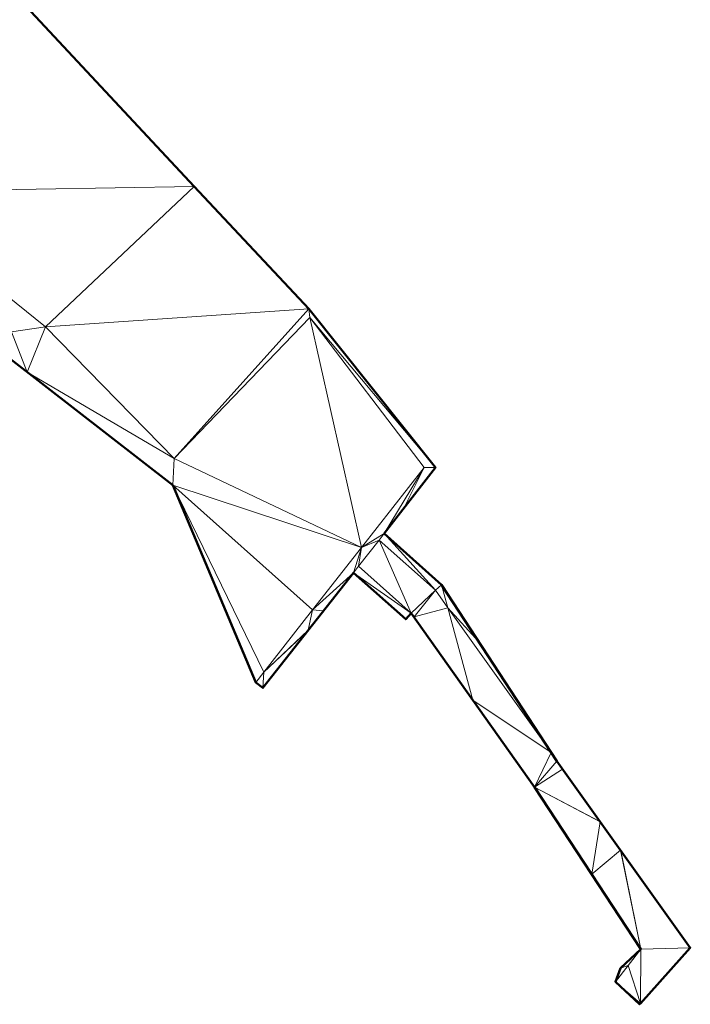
# Model space of a CAD drawing. Header units: metres. Extents: x 3490451 to 6981510, y 5754235 to 11509207.
# Tile 22 of 77: x 3490589 to 3490604, y 5754448 to 5754469. Entities that reach past the tile are written whole.
import ezdxf

# ---------------------------------------------------------------- set-up
doc = ezdxf.new("R2010")
doc.units = ezdxf.units.M
doc.layers.add('Kartierung-05$0$$VERB', color=7, linetype='Continuous', lineweight=18, true_color=0x82563a)

msp = doc.modelspace()

# ---------------------------------------------------------------- linework, layer by layer
at = {"layer": 'Kartierung-05$0$$VERB', "color": 1, "lineweight": 50, "ltscale": 0.02}
msp.add_lwpolyline([(3490589.313, 5754469.909), (3490593.284, 5754465.646), (3490595.784, 5754462.973), (3490598.554, 5754459.509), (3490597.43, 5754458.068), (3490598.686, 5754456.95), (3490601.198, 5754453.1), (3490604.114, 5754449.025), (3490603.028, 5754447.811), (3490603.008, 5754447.791), (3490602.479, 5754448.283), (3490602.592, 5754448.583), (3490603.037, 5754448.998), (3490600.716, 5754452.533), (3490598.024, 5754456.332), (3490597.904, 5754456.197), (3490596.761, 5754457.213), (3490594.785, 5754454.696), (3490594.627, 5754454.819), (3490592.818, 5754459.123), (3490586.457, 5754464.054)], dxfattribs=at)
at = {"layer": 'Kartierung-05$0$$VERB'}
for points in [[(3490593.284, 5754465.646, 164.047), (3490586.377, 5754465.526, 164.755), (3490589.313, 5754469.909, 165.024)], [(3490593.284, 5754465.646, 164.047), (3490590.037, 5754462.583, 163.795), (3490586.377, 5754465.526, 164.755)], [(3490595.784, 5754462.973, 163.681), (3490593.284, 5754465.646, 164.047), (3490590.037, 5754462.583, 163.795)], [(3490589.298, 5754462.469, 163.753), (3490590.037, 5754462.583, 163.795), (3490586.377, 5754465.526, 164.755)], [(3490592.845, 5754459.709, 163.712), (3490595.784, 5754462.973, 163.681), (3490590.037, 5754462.583, 163.795)], [(3490595.812, 5754462.787, 163.724), (3490592.845, 5754459.709, 163.712), (3490595.784, 5754462.973, 163.681)], [(3490598.554, 5754459.509, 162.916), (3490595.812, 5754462.787, 163.724), (3490595.784, 5754462.973, 163.681)], [(3490598.554, 5754459.509, 162.916), (3490595.784, 5754462.973, 163.681), (3490598.554, 5754459.509, 162.916)], [(3490596.936, 5754457.76, 163.727), (3490595.812, 5754462.787, 163.724), (3490592.845, 5754459.709, 163.712)], [(3490596.936, 5754457.76, 163.727), (3490598.302, 5754459.511, 163.706), (3490595.812, 5754462.787, 163.724)], [(3490598.554, 5754459.509, 162.916), (3490598.302, 5754459.511, 163.706), (3490595.812, 5754462.787, 163.724)], [(3490588.319, 5754462.611, 164.464), (3490589.638, 5754461.588, 164.252), (3490589.298, 5754462.469, 163.753)], [(3490589.638, 5754461.588, 164.252), (3490589.298, 5754462.469, 163.753), (3490590.037, 5754462.583, 163.795)], [(3490589.638, 5754461.588, 164.252), (3490592.845, 5754459.709, 163.712), (3490590.037, 5754462.583, 163.795)], [(3490589.638, 5754461.588, 164.252), (3490592.845, 5754459.709, 163.712), (3490592.818, 5754459.123, 163.74)], [(3490596.936, 5754457.76, 163.727), (3490592.845, 5754459.709, 163.712), (3490592.818, 5754459.123, 163.74)], [(3490597.43, 5754458.068, 163.123), (3490596.936, 5754457.76, 163.727), (3490598.302, 5754459.511, 163.706)], [(3490598.302, 5754459.511, 163.706), (3490597.852, 5754458.609, 163.045), (3490597.43, 5754458.068, 163.123)], [(3490598.554, 5754459.509, 162.916), (3490597.852, 5754458.609, 163.045), (3490598.302, 5754459.511, 163.706)], [(3490598.554, 5754459.509, 162.916), (3490597.852, 5754458.609, 163.045), (3490598.554, 5754459.509, 162.916)], [(3490598.554, 5754459.509, 162.916), (3490598.554, 5754459.509, 162.916), (3490598.554, 5754459.509, 162.916)], [(3490595.87, 5754456.401, 163.743), (3490594.803, 5754455.043, 163.759), (3490592.818, 5754459.123, 163.74)], [(3490594.803, 5754455.043, 163.759), (3490592.818, 5754459.123, 163.74), (3490594.627, 5754454.819, 163.759)], [(3490595.87, 5754456.401, 163.743), (3490596.936, 5754457.76, 163.727), (3490592.818, 5754459.123, 163.74)], [(3490597.319, 5754457.926, 163.504), (3490597.43, 5754458.068, 163.123), (3490596.936, 5754457.76, 163.727)], [(3490597.319, 5754457.926, 163.504), (3490598.551, 5754456.829, 162.705), (3490597.43, 5754458.068, 163.123)], [(3490598.551, 5754456.829, 162.705), (3490597.43, 5754458.068, 163.123), (3490598.686, 5754456.95, 162.705)], [(3490597.319, 5754457.926, 163.504), (3490598.024, 5754456.332, 162.696), (3490596.872, 5754457.355, 163.511)], [(3490597.319, 5754457.926, 163.504), (3490596.872, 5754457.355, 163.511), (3490596.936, 5754457.76, 163.727)], [(3490597.319, 5754457.926, 163.504), (3490598.551, 5754456.829, 162.705), (3490598.024, 5754456.332, 162.696)], [(3490595.87, 5754456.401, 163.743), (3490596.76, 5754457.212, 163.078), (3490596.936, 5754457.76, 163.727)], [(3490596.936, 5754457.76, 163.727), (3490596.76, 5754457.212, 163.078), (3490596.761, 5754457.213, 163.078)], [(3490596.936, 5754457.76, 163.727), (3490596.872, 5754457.355, 163.511), (3490596.761, 5754457.213, 163.079)], [(3490595.87, 5754456.401, 163.743), (3490596.76, 5754457.212, 163.078), (3490596.105, 5754456.378, 163.002)], [(3490596.872, 5754457.355, 163.511), (3490596.761, 5754457.213, 163.079), (3490596.761, 5754457.213, 163.079)], [(3490596.872, 5754457.355, 163.511), (3490596.761, 5754457.213, 163.079), (3490596.764, 5754457.211, 163.077)], [(3490598.024, 5754456.332, 162.696), (3490596.872, 5754457.355, 163.511), (3490596.764, 5754457.211, 163.077)], [(3490598.024, 5754456.332, 162.696), (3490597.904, 5754456.197, 162.755), (3490596.764, 5754457.211, 163.077)], [(3490598.551, 5754456.829, 162.705), (3490598.822, 5754456.448, 162.624), (3490598.686, 5754456.95, 162.705)], [(3490598.822, 5754456.448, 162.624), (3490598.686, 5754456.95, 162.705), (3490598.686, 5754456.95, 162.705)], [(3490598.822, 5754456.448, 162.624), (3490598.686, 5754456.95, 162.705), (3490599.497, 5754455.707, 162.463)], [(3490598.085, 5754456.246, 162.678), (3490598.551, 5754456.829, 162.705), (3490598.024, 5754456.332, 162.696)], [(3490598.085, 5754456.246, 162.678), (3490598.822, 5754456.448, 162.624), (3490598.551, 5754456.829, 162.705)], [(3490595.87, 5754456.401, 163.743), (3490595.773, 5754455.955, 162.964), (3490594.803, 5754455.043, 163.759)], [(3490595.87, 5754456.401, 163.743), (3490595.773, 5754455.955, 162.964), (3490596.105, 5754456.378, 163.002)], [(3490598.085, 5754456.246, 162.678), (3490598.822, 5754456.448, 162.624), (3490599.37, 5754454.433, 162.305)], [(3490598.822, 5754456.448, 162.624), (3490601.077, 5754453.285, 161.952), (3490599.37, 5754454.433, 162.305)], [(3490594.803, 5754455.043, 163.759), (3490595.773, 5754455.954, 162.964), (3490594.785, 5754454.696, 162.849)], [(3490594.803, 5754455.043, 163.759), (3490595.773, 5754455.955, 162.964), (3490595.773, 5754455.954, 162.964)], [(3490594.785, 5754454.696, 162.849), (3490594.803, 5754455.043, 163.759), (3490594.627, 5754454.819, 163.758)], [(3490594.803, 5754455.043, 163.759), (3490594.627, 5754454.819, 163.759), (3490594.627, 5754454.819, 163.758)], [(3490594.785, 5754454.696, 162.849), (3490594.627, 5754454.819, 163.758), (3490594.685, 5754454.774, 163.427)], [(3490594.785, 5754454.696, 162.849), (3490594.785, 5754454.696, 162.851), (3490594.685, 5754454.774, 163.427)], [(3490601.077, 5754453.285, 161.952), (3490599.37, 5754454.433, 162.305), (3490600.716, 5754452.533, 161.914)], [(3490601.077, 5754453.285, 161.952), (3490601.198, 5754453.1, 161.976), (3490600.716, 5754452.533, 161.914)], [(3490601.325, 5754452.922, 161.876), (3490601.198, 5754453.1, 161.976), (3490600.716, 5754452.533, 161.914)], [(3490600.716, 5754452.533, 161.914), (3490602.139, 5754451.785, 161.634), (3490601.325, 5754452.922, 161.876)], [(3490602.149, 5754451.771, 161.63), (3490601.962, 5754450.635, 161.475), (3490600.716, 5754452.533, 161.914)], [(3490600.716, 5754452.533, 161.914), (3490602.139, 5754451.785, 161.634), (3490602.149, 5754451.771, 161.63)], [(3490601.962, 5754450.635, 161.475), (3490602.591, 5754451.153, 161.499), (3490602.149, 5754451.771, 161.63)], [(3490601.962, 5754450.635, 161.475), (3490602.591, 5754451.153, 161.499), (3490603.037, 5754448.998, 161.097)], [(3490603.037, 5754448.998, 161.097), (3490602.591, 5754451.153, 161.499), (3490602.597, 5754451.145, 161.497)], [(3490602.597, 5754451.145, 161.497), (3490604.114, 5754449.025, 161.046), (3490603.037, 5754448.998, 161.097)], [(3490602.758, 5754448.64, 161.067), (3490603.037, 5754448.998, 161.097), (3490602.592, 5754448.583, 161.119)], [(3490602.758, 5754448.64, 161.067), (3490603.028, 5754447.811, 161), (3490603.037, 5754448.998, 161.097)], [(3490604.114, 5754449.025, 161.046), (3490603.028, 5754447.811, 161), (3490603.037, 5754448.998, 161.097)], [(3490602.758, 5754448.64, 161.067), (3490603.028, 5754447.811, 161), (3490602.479, 5754448.283, 161.038)], [(3490602.758, 5754448.64, 161.067), (3490602.479, 5754448.283, 161.038), (3490602.592, 5754448.583, 161.119)], [(3490603.028, 5754447.811, 161), (3490603.008, 5754447.791, 161.005), (3490602.479, 5754448.283, 161.038)]]:
    msp.add_3dface(points, dxfattribs=at)

doc.saveas('drawing.dxf')
